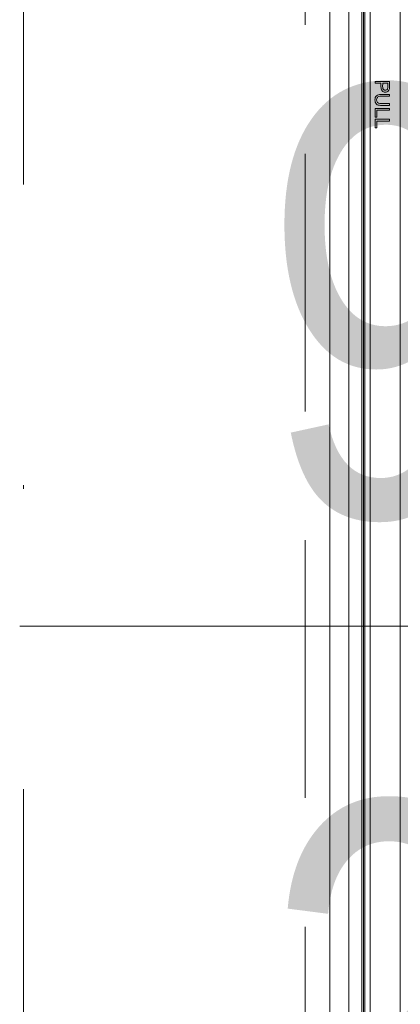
# Model space of a CAD drawing. Header units: inches. Extents: x 67014 to 70164, y -40762 to -35657.
# Tile 44 of 55: x 69158 to 69169, y -39889 to -39860. Entities that reach past the tile are written whole.
import ezdxf

# ---------------------------------------------------------------- set-up
doc = ezdxf.new("R2010")
doc.units = ezdxf.units.IN
doc.header["$MEASUREMENT"] = 0
doc.linetypes.add('DASHDOT', pattern=[1, 0.5, -0.25, 0, -0.25])
doc.linetypes.add('HIDDEN', pattern=[0.375, 0.25, -0.125])
for name, color, linetype, lineweight in [('p--drzwi', 251, 'Continuous', 0), ('p--klimatyzator', 30, 'Continuous', 15), ('p--opis drzwi', 252, 'Continuous', 0), ('p--osie konstr', 7, 'DASHDOT', 15), ('p--podciąg', 7, 'Continuous', 0)]:
    doc.layers.add(name, color=color, linetype=linetype, lineweight=lineweight)
doc.styles.add('STYL-1', font='arial.ttf', dxfattribs={"width": 0.75})

# ---------------------------------------------------------------- blocks, each defined once
blk = doc.blocks.new('drzwi-90-100')
blk.add_arc((10.8, 3.225), 84.153, 359.52334, 90.47666)
blk = doc.blocks.new('A$C66B7A3C4')
at = {"layer": 'p--klimatyzator', "lineweight": 15}
for p, q in [((0.557, 85.44), (0.557, 43.5)), ((0.932, 43.5), (0.932, 85.44)), ((0.987, 1.56), (0.987, 85.44)), ((1.019, 84.083), (1.019, 2.917)), ((1.18, 3.822), (1.18, 83.178)), ((2.055, 83.178), (2.055, 57.846)), ((1.323, 58.21), (1.323, 58.264)), ((1.739, 57.885), (1.739, 57.832)), ((1.739, 57.62), (1.739, 57.567)), ((2.055, 57.557), (2.055, 57.765)), ((1.323, 57.226), (1.323, 57.48)), ((1.372, 57.426), (1.372, 57.226)), ((1.739, 57.48), (1.739, 57.426)), ((2.055, 57.477), (2.055, 29.523)), ((1.323, 56.912), (1.323, 57.165)), ((1.372, 57.111), (1.372, 56.912)), ((1.739, 57.165), (1.739, 57.111)), ((0.557, 43.5), (0.557, 1.56)), ((0.932, 1.56), (0.932, 43.5))]:
    blk.add_line(p, q, dxfattribs=at)
for points, knots in [([(0.003, 86.874), (0.003, 86.176), (0.003, 85.478), (0.003, 84.78), (0.003, 84.041), (0.003, 83.301), (0.003, 82.562), (0.003, 81.869), (0.003, 81.176), (0.003, 80.483), (0.003, 79.836), (0.003, 79.189), (0.003, 78.541), (0.003, 77.94), (0.003, 77.339), (0.003, 76.738), (0.003, 76.183), (0.003, 75.627), (0.003, 75.072), (0.003, 74.563), (0.003, 74.054), (0.003, 73.544), (0.003, 73.177), (0.003, 72.809), (0.003, 72.441), (0.003, 72.101), (0.003, 71.762), (0.003, 71.422), (0.003, 71.111), (0.003, 70.8), (0.003, 70.489), (0.003, 70.206), (0.003, 69.923), (0.003, 69.641), (0.003, 69.386), (0.003, 69.132), (0.003, 68.878), (0.003, 68.642), (0.003, 68.406), (0.003, 68.17), (0.003, 67.91), (0.003, 67.651), (0.003, 67.391), (0.003, 67.019), (0.003, 66.648), (0.003, 66.276), (0.003, 65.858), (0.003, 65.44), (0.003, 65.022), (0.003, 64.558), (0.003, 64.094), (0.003, 63.63), (0.003, 63.12), (0.003, 62.61), (0.003, 62.1), (0.003, 61.544), (0.003, 60.987), (0.003, 60.431), (0.003, 59.829), (0.003, 59.226), (0.003, 58.624), (0.003, 57.975), (0.003, 57.326), (0.003, 56.678), (0.003, 56.043), (0.003, 55.407), (0.003, 54.772), (0.003, 54.098), (0.003, 53.424), (0.003, 52.751), (0.003, 52.038), (0.003, 51.325), (0.003, 50.612), (0.003, 49.861), (0.003, 49.109), (0.003, 48.358), (0.003, 47.568), (0.003, 46.777), (0.003, 45.987), (0.003, 45.158), (0.003, 44.329), (0.003, 43.5)], [0, 0, 0, 0, 1, 1, 1, 2, 2, 2, 3, 3, 3, 4, 4, 4, 5, 5, 5, 6, 6, 6, 7, 7, 7, 8, 8, 8, 9, 9, 9, 10, 10, 10, 11, 11, 11, 12, 12, 12, 13, 13, 13, 14, 14, 14, 15, 15, 15, 16, 16, 16, 17, 17, 17, 18, 18, 18, 19, 19, 19, 20, 20, 20, 21, 21, 21, 22, 22, 22, 23, 23, 23, 24, 24, 24, 25, 25, 25, 26, 26, 26, 27, 27, 27, 27]), ([(1.735, 58.049), (1.733, 58.036), (1.729, 58.022), (1.722, 58.01), (1.717, 58.001), (1.711, 57.992), (1.703, 57.985), (1.695, 57.978), (1.686, 57.972), (1.676, 57.967), (1.665, 57.962), (1.653, 57.958), (1.64, 57.956), (1.623, 57.953), (1.606, 57.954), (1.589, 57.957), (1.575, 57.96), (1.561, 57.965), (1.549, 57.972), (1.539, 57.978), (1.53, 57.985), (1.522, 57.994), (1.514, 58.003), (1.508, 58.013), (1.504, 58.024), (1.497, 58.042), (1.494, 58.061), (1.493, 58.08), (1.489, 58.123), (1.492, 58.166), (1.492, 58.21)], [0, 0, 0, 0, 1, 1, 1, 2, 2, 2, 3, 3, 3, 4, 4, 4, 5, 5, 5, 6, 6, 6, 7, 7, 7, 8, 8, 8, 9, 9, 9, 10, 10, 10, 10]), ([(1.541, 58.21), (1.541, 58.17), (1.539, 58.13), (1.541, 58.09), (1.542, 58.079), (1.544, 58.069), (1.547, 58.059), (1.549, 58.051), (1.552, 58.044), (1.556, 58.038), (1.56, 58.031), (1.566, 58.026), (1.572, 58.022), (1.578, 58.018), (1.584, 58.015), (1.59, 58.013), (1.6, 58.01), (1.61, 58.009), (1.62, 58.01), (1.63, 58.01), (1.641, 58.012), (1.651, 58.016), (1.658, 58.019), (1.664, 58.024), (1.669, 58.029), (1.675, 58.034), (1.68, 58.041), (1.683, 58.048), (1.684, 58.05), (1.685, 58.053), (1.686, 58.056)], [0, 0, 0, 0, 1, 1, 1, 2, 2, 2, 3, 3, 3, 4, 4, 4, 5, 5, 5, 6, 6, 6, 7, 7, 7, 8, 8, 8, 9, 9, 9, 10, 10, 10, 10]), ([(1.686, 58.056), (1.69, 58.071), (1.69, 58.086), (1.69, 58.101), (1.69, 58.116), (1.69, 58.13), (1.69, 58.145), (1.69, 58.167), (1.69, 58.188), (1.69, 58.21)], [0, 0, 0, 0, 1, 1, 1, 2, 2, 2, 3, 3, 3, 3]), ([(1.739, 58.264), (1.739, 58.244), (1.739, 58.225), (1.739, 58.205), (1.739, 58.186), (1.739, 58.166), (1.739, 58.147), (1.739, 58.114), (1.741, 58.081), (1.735, 58.049)], [0, 0, 0, 0, 1, 1, 1, 2, 2, 2, 3, 3, 3, 3]), ([(1.739, 57.567), (1.652, 57.567), (1.565, 57.564), (1.478, 57.567), (1.434, 57.569), (1.388, 57.577), (1.357, 57.608), (1.326, 57.639), (1.315, 57.685), (1.316, 57.728), (1.316, 57.772), (1.327, 57.818), (1.359, 57.848), (1.391, 57.877), (1.438, 57.884), (1.481, 57.885), (1.567, 57.888), (1.653, 57.885), (1.739, 57.885)], [0, 0, 0, 0, 1, 1, 1, 2, 2, 2, 3, 3, 3, 4, 4, 4, 5, 5, 5, 6, 6, 6, 6]), ([(1.739, 57.832), (1.686, 57.832), (1.633, 57.832), (1.58, 57.832), (1.527, 57.832), (1.472, 57.84), (1.422, 57.823), (1.396, 57.814), (1.377, 57.792), (1.37, 57.766), (1.363, 57.741), (1.363, 57.713), (1.37, 57.687), (1.376, 57.661), (1.395, 57.639), (1.42, 57.63), (1.445, 57.622), (1.472, 57.62), (1.499, 57.62)], [0, 0, 0, 0, 1, 1, 1, 2, 2, 2, 3, 3, 3, 4, 4, 4, 5, 5, 5, 6, 6, 6, 6]), ([(2.055, 57.765), (2.055, 57.788), (2.055, 57.812), (2.055, 57.834), (2.055, 57.838), (2.055, 57.842), (2.055, 57.846)], [0, 0, 0, 0, 1, 1, 1, 2, 2, 2, 2]), ([(2.055, 57.477), (2.055, 57.498), (2.055, 57.522), (2.055, 57.545), (2.055, 57.549), (2.055, 57.553), (2.055, 57.557)], [0, 0, 0, 0, 1, 1, 1, 2, 2, 2, 2]), ([(0.003, 43.5), (0.003, 42.715), (0.003, 41.93), (0.003, 41.145), (0.003, 40.406), (0.003, 39.667), (0.003, 38.927), (0.003, 38.234), (0.003, 37.541), (0.003, 36.848), (0.003, 36.201), (0.003, 35.554), (0.003, 34.907), (0.003, 34.305), (0.003, 33.704), (0.003, 33.103), (0.003, 32.548), (0.003, 31.993), (0.003, 31.437), (0.003, 30.928), (0.003, 30.419), (0.003, 29.91), (0.003, 29.542), (0.003, 29.174), (0.003, 28.806), (0.003, 28.466), (0.003, 28.127), (0.003, 27.787), (0.003, 27.476), (0.003, 27.165), (0.003, 26.854), (0.003, 26.571), (0.003, 26.289), (0.003, 26.006), (0.003, 25.752), (0.003, 25.497), (0.003, 25.243), (0.003, 25.007), (0.003, 24.771), (0.003, 24.535), (0.003, 24.275), (0.003, 24.016), (0.003, 23.756), (0.003, 23.384), (0.003, 23.013), (0.003, 22.641), (0.003, 22.223), (0.003, 21.805), (0.003, 21.388), (0.003, 20.924), (0.003, 20.46), (0.003, 19.996), (0.003, 19.485), (0.003, 18.975), (0.003, 18.465), (0.003, 17.909), (0.003, 17.353), (0.003, 16.796), (0.003, 16.194), (0.003, 15.591), (0.003, 14.989), (0.003, 14.34), (0.003, 13.692), (0.003, 13.043), (0.003, 12.408), (0.003, 11.773), (0.003, 11.137), (0.003, 10.464), (0.003, 9.79), (0.003, 9.116), (0.003, 8.403), (0.003, 7.69), (0.003, 6.978), (0.003, 6.226), (0.003, 5.475), (0.003, 4.723), (0.003, 3.933), (0.003, 3.143), (0.003, 2.352), (0.003, 1.61), (0.003, 0.868), (0.003, 0.126)], [0, 0, 0, 0, 1, 1, 1, 2, 2, 2, 3, 3, 3, 4, 4, 4, 5, 5, 5, 6, 6, 6, 7, 7, 7, 8, 8, 8, 9, 9, 9, 10, 10, 10, 11, 11, 11, 12, 12, 12, 13, 13, 13, 14, 14, 14, 15, 15, 15, 16, 16, 16, 17, 17, 17, 18, 18, 18, 19, 19, 19, 20, 20, 20, 21, 21, 21, 22, 22, 22, 23, 23, 23, 24, 24, 24, 25, 25, 25, 26, 26, 26, 27, 27, 27, 27])]:
    blk.add_open_spline(points, degree=3, knots=knots, dxfattribs=at)
for points in [[(1.323, 58.264), (1.462, 58.264), (1.601, 58.264), (1.739, 58.264)], [(1.492, 58.21), (1.436, 58.21), (1.379, 58.21), (1.323, 58.21)], [(1.69, 58.21), (1.64, 58.21), (1.591, 58.21), (1.541, 58.21)], [(1.499, 57.62), (1.579, 57.62), (1.659, 57.62), (1.739, 57.62)], [(1.323, 57.48), (1.462, 57.48), (1.601, 57.48), (1.739, 57.48)], [(1.739, 57.426), (1.617, 57.426), (1.494, 57.426), (1.372, 57.426)], [(1.372, 57.226), (1.355, 57.226), (1.339, 57.226), (1.323, 57.226)], [(1.323, 57.165), (1.462, 57.165), (1.601, 57.165), (1.739, 57.165)], [(1.739, 57.111), (1.617, 57.111), (1.494, 57.111), (1.372, 57.111)], [(1.372, 56.912), (1.355, 56.912), (1.339, 56.912), (1.323, 56.912)]]:
    blk.add_open_spline(points, degree=3, dxfattribs=at)

msp = doc.modelspace()

# ---------------------------------------------------------------- linework, layer by layer
at = {"layer": 'p--opis drzwi'}
msp.add_line((69188.062, -39877.861), (69158.062, -39877.861), dxfattribs=at)
at = {"layer": 'p--osie konstr', "linetype": 'DASHDOT', "ltscale": 35}
msp.add_line((69158.173, -40040.511), (69158.173, -39457.311), dxfattribs=at)
at = {"layer": 'p--podciąg', "linetype": 'HIDDEN', "ltscale": 30}
msp.add_line((69166.373, -39927.861), (69166.373, -39827.861), dxfattribs=at)

# ---------------------------------------------------------------- block references
at = {"layer": 'p--drzwi', "rotation": 270}
msp.add_blockref('drzwi-90-100', (69158.423, -39827.861), dxfattribs=at)
at = {"layer": 'p--klimatyzator', "color": 2, "linetype": 'Continuous', "lineweight": 60}
msp.add_blockref('A$C66B7A3C4', (69167.094, -39920.273), dxfattribs=at)

# ---------------------------------------------------------------- texts
at = {"layer": 'p--opis drzwi', "insert": (69165.159, -39862.16), "char_height": 12.5, "width": 17.2395, "attachment_point": 1, "style": 'STYL-1'}
msp.add_mtext('90\\P200', dxfattribs=at)

doc.saveas('drawing.dxf')
